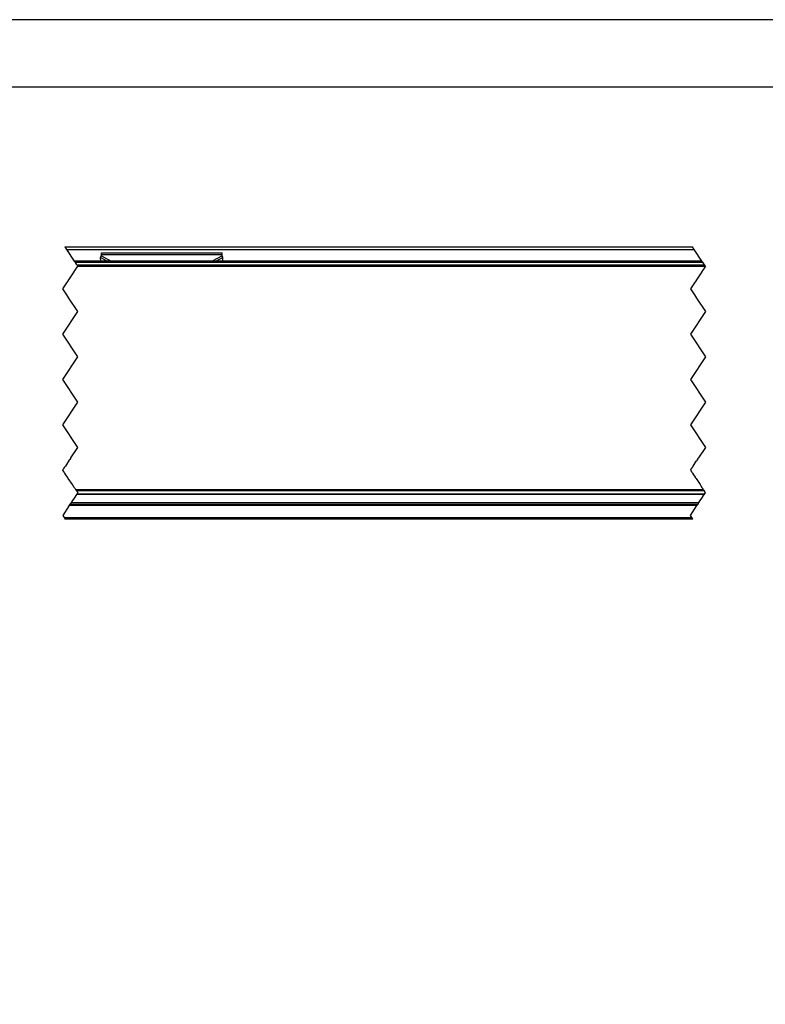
# Model space of a CAD drawing. Header units: millimetres. Extents: x -746 to 1106, y -92 to 517.
# Tile 4 of 55: x -484 to -385, y 21 to 152. Entities that reach past the tile are written whole.
import ezdxf

# ---------------------------------------------------------------- set-up
doc = ezdxf.new("R2010")
doc.units = ezdxf.units.MM
doc.linetypes.add('DOT_CENTER', pattern=[14, 12, -1, 0, -1])
doc.layers.add('1', color=7, linetype='Continuous')
doc.styles.add('CONVERTER_12', font='txt.shx', dxfattribs={"width": 0.9})
doc.dimstyles.new('ME10_DIM_27', dxfattribs={"dimtxt": 2, "dimasz": 2, "dimexe": 1, "dimexo": 1, "dimgap": 1, "dimtad": 1, "dimdsep": 46, "dimtxsty": 'CONVERTER_12', "dimsah": 1, "dimcen": 0.09, "dimclrd": 2, "dimclre": 2, "dimclrt": 2, "dimadec": 0, "dimazin": 0, "dimtol": 1, "dimtp": 0.4, "dimtm": 0.4, "dimtfac": 0.75, "dimtdec": 0, "dimtix": 1, "dimtmove": 0, "dimatfit": 3, "dimfxl": 1, "dimtolj": 1, "dimtzin": 0, "dimarcsym": 0})
doc.dimstyles.new('ME10_DIM_47', dxfattribs={"dimtxt": 2, "dimasz": 2, "dimexe": 1, "dimexo": 1, "dimgap": 1, "dimtad": 1, "dimdsep": 46, "dimtxsty": 'CONVERTER_12', "dimsah": 1, "dimcen": 0.09, "dimclrd": 2, "dimclre": 2, "dimclrt": 2, "dimadec": 0, "dimazin": 0, "dimtfac": 1, "dimtdec": 4, "dimtix": 1, "dimtmove": 0, "dimatfit": 3, "dimfxl": 1, "dimtolj": 1, "dimtzin": 0, "dimarcsym": 0})
doc.dimstyles.new('ME10_DIM_48', dxfattribs={"dimtxt": 2, "dimasz": 2, "dimexe": 1, "dimexo": 1, "dimgap": 1, "dimtad": 1, "dimdsep": 46, "dimtxsty": 'CONVERTER_12', "dimsah": 1, "dimcen": 0.09, "dimclrd": 2, "dimclre": 2, "dimclrt": 2, "dimadec": 0, "dimazin": 0, "dimtfac": 1, "dimtdec": 4, "dimtix": 1, "dimtmove": 0, "dimatfit": 3, "dimfxl": 1, "dimtolj": 1, "dimtzin": 0, "dimarcsym": 0})
doc.dimstyles.new('ME10_DIM_49', dxfattribs={"dimtxt": 2, "dimasz": 2, "dimexe": 1, "dimexo": 1, "dimgap": 1, "dimtad": 1, "dimdsep": 46, "dimtxsty": 'CONVERTER_12', "dimsah": 1, "dimcen": 0.09, "dimclrd": 2, "dimclre": 2, "dimclrt": 2, "dimadec": 0, "dimazin": 0, "dimtfac": 1, "dimtdec": 4, "dimtix": 1, "dimtmove": 0, "dimatfit": 3, "dimfxl": 1, "dimtolj": 1, "dimtzin": 0, "dimarcsym": 0})
doc.dimstyles.new('ME10_DIM_50', dxfattribs={"dimtxt": 2, "dimasz": 2, "dimexe": 1, "dimexo": 1, "dimgap": 1, "dimtad": 1, "dimdsep": 46, "dimtxsty": 'CONVERTER_12', "dimsah": 1, "dimcen": 0.09, "dimclrd": 2, "dimclre": 2, "dimclrt": 2, "dimadec": 0, "dimazin": 0, "dimtfac": 1, "dimtdec": 4, "dimtix": 1, "dimtmove": 0, "dimatfit": 3, "dimfxl": 1, "dimtolj": 1, "dimtzin": 0, "dimarcsym": 0})
doc.dimstyles.new('ME10_DIM_51', dxfattribs={"dimtxt": 2, "dimasz": 2, "dimexe": 1, "dimexo": 1, "dimgap": 1, "dimtad": 1, "dimdsep": 46, "dimtxsty": 'CONVERTER_12', "dimsah": 1, "dimcen": 0.09, "dimclrd": 2, "dimclre": 2, "dimclrt": 2, "dimadec": 0, "dimazin": 0, "dimtfac": 1, "dimtdec": 4, "dimtix": 1, "dimtmove": 0, "dimatfit": 3, "dimfxl": 1, "dimtolj": 1, "dimtzin": 0, "dimarcsym": 0})
doc.dimstyles.new('ME10_DIM_52', dxfattribs={"dimtxt": 2, "dimasz": 2, "dimexe": 1, "dimexo": 1, "dimgap": 1, "dimtad": 1, "dimdsep": 46, "dimtxsty": 'CONVERTER_12', "dimsah": 1, "dimcen": 0.09, "dimclrd": 2, "dimclre": 2, "dimclrt": 2, "dimadec": 0, "dimazin": 0, "dimtfac": 1, "dimtdec": 4, "dimtix": 1, "dimtmove": 0, "dimatfit": 3, "dimfxl": 1, "dimtolj": 1, "dimtzin": 0, "dimarcsym": 0})
doc.dimstyles.new('ME10_DIM_53', dxfattribs={"dimtxt": 2, "dimasz": 2, "dimexe": 1, "dimexo": 1, "dimgap": 1, "dimtad": 1, "dimdsep": 46, "dimtxsty": 'CONVERTER_12', "dimsah": 1, "dimcen": 0.09, "dimclrd": 2, "dimclre": 2, "dimclrt": 2, "dimadec": 0, "dimazin": 0, "dimtfac": 1, "dimtdec": 4, "dimtix": 1, "dimtmove": 0, "dimatfit": 3, "dimfxl": 1, "dimtolj": 1, "dimtzin": 0, "dimarcsym": 0})
doc.dimstyles.new('ME10_DIM_54', dxfattribs={"dimtxt": 2, "dimasz": 2, "dimexe": 1, "dimexo": 1, "dimgap": 1, "dimtad": 1, "dimdsep": 46, "dimtxsty": 'CONVERTER_12', "dimsah": 1, "dimcen": 0.09, "dimclrd": 2, "dimclre": 2, "dimclrt": 2, "dimadec": 0, "dimazin": 0, "dimtfac": 1, "dimtdec": 4, "dimtix": 1, "dimtmove": 0, "dimatfit": 3, "dimfxl": 1, "dimtolj": 1, "dimtzin": 0, "dimarcsym": 0})
doc.dimstyles.new('ME10_DIM_55', dxfattribs={"dimtxt": 2, "dimasz": 2, "dimexe": 1, "dimexo": 1, "dimgap": 1, "dimtad": 1, "dimdsep": 46, "dimtxsty": 'CONVERTER_12', "dimsah": 1, "dimcen": 0.09, "dimclrd": 2, "dimclre": 2, "dimclrt": 2, "dimadec": 0, "dimazin": 0, "dimtfac": 1, "dimtdec": 4, "dimtix": 1, "dimtmove": 0, "dimatfit": 3, "dimfxl": 1, "dimtolj": 1, "dimtzin": 0, "dimarcsym": 0})
doc.dimstyles.new('ME10_DIM_56', dxfattribs={"dimtxt": 2, "dimasz": 2, "dimexe": 1, "dimexo": 1, "dimgap": 1, "dimtad": 1, "dimdsep": 46, "dimtxsty": 'CONVERTER_12', "dimsah": 1, "dimcen": 0.09, "dimclrd": 2, "dimclre": 2, "dimclrt": 2, "dimadec": 0, "dimazin": 0, "dimtfac": 1, "dimtdec": 4, "dimtix": 1, "dimtmove": 0, "dimatfit": 3, "dimfxl": 1, "dimtolj": 1, "dimtzin": 0, "dimarcsym": 0})
doc.dimstyles.new('ME10_DIM_57', dxfattribs={"dimtxt": 2, "dimasz": 2, "dimexe": 1, "dimexo": 1, "dimgap": 1, "dimtad": 1, "dimdsep": 46, "dimtxsty": 'CONVERTER_12', "dimsah": 1, "dimcen": 0.09, "dimclrd": 2, "dimclre": 2, "dimclrt": 2, "dimadec": 0, "dimazin": 0, "dimtfac": 1, "dimtdec": 4, "dimtix": 1, "dimtmove": 0, "dimatfit": 3, "dimfxl": 1, "dimtolj": 1, "dimtzin": 0, "dimarcsym": 0})
doc.dimstyles.new('ME10_DIM_58', dxfattribs={"dimtxt": 2, "dimasz": 2, "dimexe": 1, "dimexo": 1, "dimgap": 1, "dimtad": 1, "dimdsep": 46, "dimtxsty": 'CONVERTER_12', "dimsah": 1, "dimcen": 0.09, "dimclrd": 2, "dimclre": 2, "dimclrt": 2, "dimadec": 0, "dimazin": 0, "dimtfac": 1, "dimtdec": 4, "dimtix": 1, "dimtmove": 0, "dimatfit": 3, "dimfxl": 1, "dimtolj": 1, "dimtzin": 0, "dimarcsym": 0})
doc.dimstyles.new('ME10_DIM_59', dxfattribs={"dimtxt": 2, "dimasz": 2, "dimexe": 1, "dimexo": 1, "dimgap": 1, "dimtad": 1, "dimdsep": 46, "dimtxsty": 'CONVERTER_12', "dimsah": 1, "dimcen": 0.09, "dimclrd": 2, "dimclre": 2, "dimclrt": 2, "dimadec": 0, "dimazin": 0, "dimtfac": 1, "dimtdec": 4, "dimtix": 1, "dimtmove": 0, "dimatfit": 3, "dimfxl": 1, "dimtolj": 1, "dimtzin": 0, "dimarcsym": 0})
doc.dimstyles.new('ME10_DIM_60', dxfattribs={"dimtxt": 2, "dimasz": 2, "dimexe": 1, "dimexo": 1, "dimgap": 1, "dimtad": 1, "dimdsep": 46, "dimtxsty": 'CONVERTER_12', "dimsah": 1, "dimcen": 0.09, "dimclrd": 2, "dimclre": 2, "dimclrt": 2, "dimadec": 0, "dimazin": 0, "dimtfac": 1, "dimtdec": 4, "dimtix": 1, "dimtmove": 0, "dimatfit": 3, "dimfxl": 1, "dimtolj": 1, "dimtzin": 0, "dimarcsym": 0})
doc.dimstyles.get("Standard").update_dxf_attribs({"dimtxt": 0.18, "dimasz": 0.18, "dimexe": 0.18, "dimexo": 0.0625, "dimgap": 0.09, "dimtad": 0, "dimtih": 1, "dimtoh": 1, "dimdec": 4, "dimzin": 0, "dimdsep": 46, "dimtxsty": 'Standard', "dimcen": 0.09, "dimadec": 0, "dimazin": 0, "dimtfac": 1, "dimtdec": 4, "dimtofl": 0, "dimtmove": 0, "dimatfit": 3, "dimfxl": 1, "dimtolj": 1, "dimtzin": 0, "dimarcsym": 0})
pattern_1 = [(45, (0, 0), (-0.00707106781, 0.00707106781), [])]

# ---------------------------------------------------------------- blocks, each defined once
blk = doc.blocks.new('SOPORTE_SV2-T__19', base_point=(-582.95, 85.75))
at = {"color": 7, "linetype": 'Continuous'}
for p, q in [((-478.32, 121.85), (-395.11, 121.85)), ((-473.56, 120.42), (-473.45, 120.63)), ((-473.55, 119.95), (-473.56, 120.42)), ((-473.45, 120.8), (-473.45, 121.02)), ((-473.45, 121.02), (-457.45, 121.02)), ((-473.45, 120.63), (-473.45, 120.8)), ((-457.45, 120.8), (-457.45, 121.02)), ((-457.45, 120.63), (-457.45, 120.8)), ((-457.34, 120.42), (-457.45, 120.63)), ((-457.35, 119.95), (-457.34, 120.42)), ((-477.58, 87.75), (-394.37, 87.75)), ((-395.04, 85.75), (-478.25, 85.75))]:
    blk.add_line(p, q, dxfattribs=at)
at = {"color": 2, "linetype": 'DOT_CENTER'}
for p, q in [((-478.32, 121.85), (-478.08, 121.49)), ((-478.08, 121.49), (-477.05, 119.95)), ((-394.87, 121.49), (-395.11, 121.85)), ((-393.84, 119.95), (-394.87, 121.49)), ((-477.05, 119.95), (-476.95, 119.79)), ((-477.05, 118.55), (-476.92, 118.75)), ((-476.92, 118.75), (-476.59, 119.26)), ((-476.78, 119.55), (-476.72, 119.46)), ((-476.72, 119.46), (-476.72, 119.45)), ((-476.72, 119.45), (-476.59, 119.26)), ((-393.74, 119.79), (-393.84, 119.95)), ((-393.71, 119.75), (-393.74, 119.79)), ((-393.57, 119.55), (-393.71, 119.75)), ((-477.92, 117.25), (-477.79, 117.45)), ((-477.79, 117.45), (-477.06, 118.54)), ((-477.06, 118.54), (-477.05, 118.55)), ((-393.85, 118.54), (-394.58, 117.45)), ((-393.84, 118.55), (-393.85, 118.54)), ((-478.58, 116.25), (-478.05, 117.05)), ((-478.05, 115.45), (-478.58, 116.25)), ((-478.05, 117.05), (-477.92, 117.25)), ((-394.84, 117.05), (-395.38, 116.25)), ((-395.38, 116.25), (-394.84, 115.45)), ((-394.71, 117.25), (-394.84, 117.05)), ((-477.78, 115.05), (-477.92, 115.25)), ((-476.58, 113.25), (-477.78, 115.05)), ((-394.71, 115.25), (-394.57, 115.05)), ((-394.57, 115.05), (-393.38, 113.25)), ((-478.58, 110.25), (-476.58, 113.25)), ((-393.38, 113.25), (-395.38, 110.25)), ((-476.58, 107.25), (-478.58, 110.25)), ((-395.38, 110.25), (-393.38, 107.25)), ((-478.58, 104.25), (-476.58, 107.25)), ((-393.38, 107.25), (-395.38, 104.25)), ((-476.58, 101.25), (-478.58, 104.25)), ((-395.38, 104.25), (-393.38, 101.25)), ((-478.58, 98.25), (-476.58, 101.25)), ((-393.38, 101.25), (-395.38, 98.25)), ((-476.58, 95.25), (-478.58, 98.25)), ((-395.38, 98.25), (-393.38, 95.25)), ((-477.51, 93.86), (-476.58, 95.25)), ((-393.38, 95.25), (-394.3, 93.86)), ((-478.34, 92.62), (-478.32, 92.65)), ((-478.32, 92.65), (-478.3, 92.68)), ((-478.3, 92.68), (-478.23, 92.78)), ((-477.94, 93.22), (-478.23, 92.78)), ((-477.78, 93.46), (-477.94, 93.22)), ((-477.78, 93.46), (-477.65, 93.65)), ((-477.56, 93.79), (-477.65, 93.65)), ((-477.54, 93.82), (-477.56, 93.79)), ((-477.54, 93.82), (-477.51, 93.86)), ((-395.11, 92.65), (-395.13, 92.62)), ((-395.09, 92.68), (-395.11, 92.65)), ((-395.02, 92.78), (-395.09, 92.68)), ((-395.02, 92.78), (-394.73, 93.22)), ((-394.73, 93.22), (-394.57, 93.46)), ((-394.44, 93.65), (-394.57, 93.46)), ((-394.44, 93.65), (-394.35, 93.79)), ((-394.35, 93.79), (-394.33, 93.82)), ((-394.3, 93.86), (-394.33, 93.82)), ((-478.58, 92.25), (-478.51, 92.37)), ((-478.48, 92.09), (-478.58, 92.25)), ((-478.51, 92.37), (-478.48, 92.41)), ((-478.48, 92.41), (-478.45, 92.45)), ((-478.45, 92.05), (-478.48, 92.09)), ((-478.45, 92.45), (-478.41, 92.51)), ((-478.43, 92.02), (-478.45, 92.05)), ((-478.42, 92), (-478.43, 92.02)), ((-478.37, 91.93), (-478.42, 92)), ((-478.41, 92.51), (-478.39, 92.54)), ((-478.39, 92.54), (-478.37, 92.58)), ((-478.37, 92.58), (-478.36, 92.59)), ((-478.3, 91.82), (-478.37, 91.93)), ((-478.36, 92.59), (-478.34, 92.62)), ((-478.16, 91.61), (-478.3, 91.82)), ((-478.08, 91.49), (-478.16, 91.61)), ((-478.06, 91.46), (-478.08, 91.49)), ((-478.05, 91.45), (-478.06, 91.46)), ((-478.04, 91.44), (-478.05, 91.45)), ((-477.96, 91.31), (-478.04, 91.44)), ((-395.3, 92.37), (-395.38, 92.25)), ((-395.38, 92.25), (-395.27, 92.09)), ((-395.27, 92.41), (-395.3, 92.37)), ((-395.24, 92.45), (-395.27, 92.41)), ((-395.27, 92.09), (-395.24, 92.05)), ((-395.2, 92.51), (-395.24, 92.45)), ((-395.24, 92.05), (-395.22, 92.02)), ((-395.22, 92.02), (-395.2, 91.99)), ((-395.18, 92.54), (-395.2, 92.51)), ((-395.2, 91.99), (-395.16, 91.93)), ((-395.16, 92.58), (-395.18, 92.54)), ((-395.15, 92.59), (-395.16, 92.58)), ((-395.16, 91.93), (-395.09, 91.82)), ((-395.13, 92.62), (-395.15, 92.59)), ((-395.09, 91.82), (-394.95, 91.61)), ((-394.95, 91.61), (-394.87, 91.49)), ((-394.87, 91.49), (-394.85, 91.46)), ((-394.85, 91.46), (-394.84, 91.45)), ((-394.84, 91.45), (-394.83, 91.44)), ((-394.83, 91.44), (-394.75, 91.31)), ((-477.93, 91.27), (-477.96, 91.31)), ((-477.93, 91.27), (-477.91, 91.24)), ((-477.91, 91.24), (-477.88, 91.19)), ((-477.84, 91.14), (-477.88, 91.19)), ((-477.3, 90.32), (-477.84, 91.14)), ((-477.24, 90.23), (-477.3, 90.32)), ((-477.06, 89.96), (-477.24, 90.23)), ((-394.75, 91.31), (-394.72, 91.27)), ((-394.7, 91.24), (-394.72, 91.27)), ((-394.67, 91.19), (-394.7, 91.24)), ((-394.67, 91.19), (-394.63, 91.14)), ((-394.63, 91.14), (-394.09, 90.32)), ((-394.09, 90.32), (-394.03, 90.23)), ((-394.03, 90.23), (-393.85, 89.96)), ((-476.99, 89.86), (-477.06, 89.96)), ((-476.99, 89.86), (-476.95, 89.8)), ((-476.84, 88.86), (-476.98, 88.66)), ((-476.95, 89.8), (-476.88, 89.69)), ((-476.88, 89.69), (-476.85, 89.65)), ((-476.85, 89.65), (-476.84, 89.64)), ((-476.84, 89.64), (-476.74, 89.48)), ((-476.73, 89.04), (-476.84, 88.86)), ((-476.74, 89.48), (-476.72, 89.46)), ((-476.71, 89.06), (-476.73, 89.04)), ((-476.72, 89.46), (-476.64, 89.34)), ((-476.63, 89.18), (-476.71, 89.06)), ((-476.64, 89.34), (-476.58, 89.25)), ((-476.62, 89.19), (-476.63, 89.18)), ((-476.58, 89.25), (-476.62, 89.19)), ((-393.85, 89.96), (-393.78, 89.86)), ((-393.74, 89.8), (-393.78, 89.86)), ((-393.77, 88.66), (-393.63, 88.86)), ((-393.67, 89.69), (-393.74, 89.8)), ((-393.64, 89.65), (-393.67, 89.69)), ((-393.63, 89.64), (-393.64, 89.65)), ((-393.53, 89.48), (-393.63, 89.64)), ((-393.63, 88.86), (-393.52, 89.04)), ((-393.51, 89.46), (-393.53, 89.48)), ((-393.52, 89.04), (-393.5, 89.06)), ((-393.43, 89.34), (-393.51, 89.46)), ((-393.5, 89.06), (-393.42, 89.18)), ((-393.38, 89.25), (-393.43, 89.34)), ((-393.42, 89.18), (-393.41, 89.19)), ((-393.41, 89.19), (-393.38, 89.25)), ((-477.72, 87.55), (-478.58, 86.25)), ((-477.72, 87.55), (-477.58, 87.75)), ((-477.51, 87.87), (-477.58, 87.75)), ((-477.45, 87.95), (-477.51, 87.87)), ((-477.36, 88.09), (-477.45, 87.95)), ((-476.98, 88.66), (-477.36, 88.09)), ((-395.38, 86.25), (-394.51, 87.55)), ((-394.37, 87.75), (-394.51, 87.55)), ((-394.37, 87.75), (-394.3, 87.87)), ((-394.3, 87.87), (-394.24, 87.95)), ((-394.24, 87.95), (-394.15, 88.09)), ((-394.15, 88.09), (-393.77, 88.66)), ((-478.58, 86.25), (-478.38, 85.95)), ((-395.17, 85.95), (-395.38, 86.25)), ((-478.38, 85.95), (-478.25, 85.75)), ((-395.04, 85.75), (-395.17, 85.95))]:
    blk.add_line(p, q, dxfattribs=at)
at = {"color": 3, "linetype": 'Continuous'}
for p, q in [((-478.08, 121.49), (-394.87, 121.49)), ((-473.56, 120.42), (-472.65, 119.95)), ((-473.45, 120.8), (-457.45, 120.8)), ((-473.45, 120.63), (-472.14, 119.95)), ((-457.45, 120.63), (-458.76, 119.95)), ((-457.34, 120.42), (-458.25, 119.95)), ((-462.25, 119.75), (-463.76, 119.75)), ((-393.71, 119.75), (-462.25, 119.75)), ((-394.51, 87.55), (-477.72, 87.55)), ((-478.38, 85.95), (-395.17, 85.95))]:
    blk.add_line(p, q, dxfattribs=at)
blk = doc.blocks.new('REGLA_SV2-720-T__20', base_point=(-582.95, 87.75))
at = {"color": 2, "linetype": 'DOT_CENTER'}
for p, q in [((-477.05, 119.95), (-476.95, 119.79)), ((-477.05, 118.55), (-476.92, 118.75)), ((-476.95, 119.79), (-476.92, 119.75)), ((-476.92, 119.75), (-476.78, 119.55)), ((-476.92, 118.75), (-476.59, 119.26)), ((-476.78, 119.55), (-476.72, 119.46)), ((-476.72, 119.46), (-476.72, 119.45)), ((-476.72, 119.45), (-476.59, 119.26)), ((-393.74, 119.79), (-393.84, 119.95)), ((-393.71, 119.75), (-393.74, 119.79)), ((-393.38, 119.26), (-393.72, 118.74)), ((-393.57, 119.55), (-393.71, 119.75)), ((-393.51, 119.46), (-393.57, 119.55)), ((-393.51, 119.45), (-393.51, 119.46)), ((-393.38, 119.26), (-393.51, 119.45)), ((-477.92, 117.25), (-477.79, 117.45)), ((-477.79, 117.45), (-477.06, 118.54)), ((-477.06, 118.54), (-477.05, 118.55)), ((-394.58, 117.45), (-394.71, 117.25)), ((-393.85, 118.54), (-394.58, 117.45)), ((-393.84, 118.55), (-393.85, 118.54)), ((-393.72, 118.74), (-393.84, 118.55)), ((-478.58, 116.25), (-478.05, 117.05)), ((-478.05, 115.45), (-478.58, 116.25)), ((-478.05, 117.05), (-477.92, 117.25)), ((-394.84, 117.05), (-395.38, 116.25)), ((-395.38, 116.25), (-394.84, 115.45)), ((-394.71, 117.25), (-394.84, 117.05)), ((-477.92, 115.25), (-478.05, 115.45)), ((-477.78, 115.05), (-477.92, 115.25)), ((-476.58, 113.25), (-477.78, 115.05)), ((-394.84, 115.45), (-394.71, 115.25)), ((-394.71, 115.25), (-394.57, 115.05)), ((-394.57, 115.05), (-393.38, 113.25)), ((-478.58, 110.25), (-476.58, 113.25)), ((-393.38, 113.25), (-395.38, 110.25)), ((-476.58, 107.25), (-478.58, 110.25)), ((-395.38, 110.25), (-393.38, 107.25)), ((-478.58, 104.25), (-476.58, 107.25)), ((-393.38, 107.25), (-395.38, 104.25)), ((-476.58, 101.25), (-478.58, 104.25)), ((-395.38, 104.25), (-393.38, 101.25)), ((-478.58, 98.25), (-476.58, 101.25)), ((-393.38, 101.25), (-395.38, 98.25)), ((-476.58, 95.25), (-478.58, 98.25)), ((-395.38, 98.25), (-393.38, 95.25)), ((-477.51, 93.86), (-476.58, 95.25)), ((-393.38, 95.25), (-394.3, 93.86)), ((-478.34, 92.62), (-478.32, 92.65)), ((-478.32, 92.65), (-478.3, 92.68)), ((-478.3, 92.68), (-478.23, 92.78)), ((-477.94, 93.22), (-478.23, 92.78)), ((-477.78, 93.46), (-477.94, 93.22)), ((-477.78, 93.46), (-477.65, 93.65)), ((-477.56, 93.79), (-477.65, 93.65)), ((-477.54, 93.82), (-477.56, 93.79)), ((-477.54, 93.82), (-477.51, 93.86)), ((-395.11, 92.65), (-395.13, 92.62)), ((-395.09, 92.68), (-395.11, 92.65)), ((-395.02, 92.78), (-395.09, 92.68)), ((-395.02, 92.78), (-394.73, 93.22)), ((-394.73, 93.22), (-394.57, 93.46)), ((-394.44, 93.65), (-394.57, 93.46)), ((-394.44, 93.65), (-394.35, 93.79)), ((-394.35, 93.79), (-394.33, 93.82)), ((-394.3, 93.86), (-394.33, 93.82)), ((-478.58, 92.25), (-478.51, 92.37)), ((-478.48, 92.09), (-478.58, 92.25)), ((-478.51, 92.37), (-478.48, 92.41)), ((-478.48, 92.41), (-478.45, 92.45)), ((-478.45, 92.05), (-478.48, 92.09)), ((-478.45, 92.45), (-478.41, 92.51)), ((-478.43, 92.02), (-478.45, 92.05)), ((-478.41, 91.99), (-478.43, 92.02)), ((-478.41, 92.51), (-478.39, 92.54)), ((-478.37, 91.93), (-478.41, 91.99)), ((-478.39, 92.54), (-478.37, 92.58)), ((-478.37, 92.58), (-478.36, 92.59)), ((-478.3, 91.82), (-478.37, 91.93)), ((-478.36, 92.59), (-478.34, 92.62)), ((-478.16, 91.61), (-478.3, 91.82)), ((-478.08, 91.49), (-478.16, 91.61)), ((-478.06, 91.46), (-478.08, 91.49)), ((-478.05, 91.45), (-478.06, 91.46)), ((-478.04, 91.44), (-478.05, 91.45)), ((-477.96, 91.31), (-478.04, 91.44)), ((-395.3, 92.37), (-395.38, 92.25)), ((-395.38, 92.25), (-395.27, 92.09)), ((-395.27, 92.41), (-395.3, 92.37)), ((-395.24, 92.45), (-395.27, 92.41)), ((-395.27, 92.09), (-395.24, 92.05)), ((-395.2, 92.51), (-395.24, 92.45)), ((-395.24, 92.05), (-395.22, 92.02)), ((-395.22, 92.02), (-395.2, 91.99)), ((-395.18, 92.54), (-395.2, 92.51)), ((-395.2, 91.99), (-395.16, 91.93)), ((-395.16, 92.58), (-395.18, 92.54)), ((-395.15, 92.59), (-395.16, 92.58)), ((-395.16, 91.93), (-395.09, 91.82)), ((-395.13, 92.62), (-395.15, 92.59)), ((-395.09, 91.82), (-394.95, 91.61)), ((-394.95, 91.61), (-394.87, 91.49)), ((-394.87, 91.49), (-394.85, 91.46)), ((-394.85, 91.46), (-394.84, 91.45)), ((-394.84, 91.45), (-394.83, 91.44)), ((-394.83, 91.44), (-394.75, 91.31)), ((-477.93, 91.27), (-477.96, 91.31)), ((-477.93, 91.27), (-477.91, 91.24)), ((-477.91, 91.24), (-477.88, 91.19)), ((-477.84, 91.14), (-477.88, 91.19)), ((-477.3, 90.32), (-477.84, 91.14)), ((-477.24, 90.23), (-477.3, 90.32)), ((-477.06, 89.96), (-477.24, 90.23)), ((-394.75, 91.31), (-394.72, 91.27)), ((-394.7, 91.24), (-394.72, 91.27)), ((-394.67, 91.19), (-394.7, 91.24)), ((-394.67, 91.19), (-394.63, 91.14)), ((-394.63, 91.14), (-394.09, 90.32)), ((-394.09, 90.32), (-394.03, 90.23)), ((-394.03, 90.23), (-393.85, 89.96)), ((-476.99, 89.86), (-477.06, 89.96)), ((-476.99, 89.86), (-476.95, 89.8)), ((-476.84, 88.86), (-476.98, 88.66)), ((-476.95, 89.8), (-476.88, 89.69)), ((-476.88, 89.69), (-476.85, 89.65)), ((-476.85, 89.65), (-476.84, 89.64)), ((-476.84, 89.64), (-476.74, 89.48)), ((-476.73, 89.04), (-476.84, 88.86)), ((-476.74, 89.48), (-476.72, 89.46)), ((-476.71, 89.06), (-476.73, 89.04)), ((-476.72, 89.46), (-476.64, 89.34)), ((-476.63, 89.18), (-476.71, 89.06)), ((-476.64, 89.34), (-476.58, 89.25)), ((-476.62, 89.19), (-476.63, 89.18)), ((-476.58, 89.25), (-476.62, 89.19)), ((-393.85, 89.96), (-393.78, 89.86)), ((-393.74, 89.8), (-393.78, 89.86)), ((-393.77, 88.66), (-393.63, 88.86)), ((-393.67, 89.69), (-393.74, 89.8)), ((-393.64, 89.65), (-393.67, 89.69)), ((-393.63, 89.64), (-393.64, 89.65)), ((-393.53, 89.48), (-393.63, 89.64)), ((-393.63, 88.86), (-393.52, 89.04)), ((-393.51, 89.46), (-393.53, 89.48)), ((-393.52, 89.04), (-393.5, 89.06)), ((-393.43, 89.34), (-393.51, 89.46)), ((-393.5, 89.06), (-393.42, 89.18)), ((-393.38, 89.25), (-393.43, 89.34)), ((-393.42, 89.18), (-393.41, 89.19)), ((-393.41, 89.19), (-393.38, 89.25)), ((-477.51, 87.87), (-477.58, 87.75)), ((-477.45, 87.95), (-477.51, 87.87)), ((-477.36, 88.09), (-477.45, 87.95)), ((-476.98, 88.66), (-477.36, 88.09)), ((-394.37, 87.75), (-394.3, 87.87)), ((-394.3, 87.87), (-394.24, 87.95)), ((-394.24, 87.95), (-394.15, 88.09)), ((-394.15, 88.09), (-393.77, 88.66))]:
    blk.add_line(p, q, dxfattribs=at)
at = {"color": 7, "linetype": 'Continuous'}
for p, q in [((-393.84, 119.95), (-477.05, 119.95)), ((-476.72, 119.46), (-393.51, 119.46)), ((-393.52, 89.04), (-476.73, 89.04)), ((-477.58, 87.75), (-394.37, 87.75))]:
    blk.add_line(p, q, dxfattribs=at)
at = {"color": 3, "linetype": 'Continuous'}
for p, q in [((-463.76, 119.75), (-476.92, 119.75)), ((-476.59, 119.26), (-393.38, 119.26)), ((-462.25, 119.75), (-463.76, 119.75)), ((-393.71, 119.75), (-462.25, 119.75)), ((-393.64, 89.65), (-476.85, 89.65)), ((-393.53, 89.48), (-476.74, 89.48)), ((-476.71, 89.06), (-393.5, 89.06)), ((-477.45, 87.95), (-394.24, 87.95))]:
    blk.add_line(p, q, dxfattribs=at)
blk = doc.blocks.new('REGLA_SV2-720-T__21', base_point=(-582.95, 65.65))
for name, p in [('SOPORTE_SV2-T__19', (-582.95, 85.75)), ('REGLA_SV2-720-T__20', (-582.95, 87.75))]:
    blk.add_blockref(name, p)
blk = doc.blocks.new('*D91')
at = {"layer": '1', "color": 2, "linetype": 'Continuous'}
for p, q in [((-582.95, 122.85), (-582.95, 152.94)), ((-77.95, 122.85), (-77.95, 152.94)), ((-582.95, 151.94), (-77.95, 151.94))]:
    blk.add_line(p, q, dxfattribs=at)
at = {"layer": '1', "color": 2}
for points in [[(-580.95, 152.2), (-580.95, 151.67), (-582.95, 151.94)], [(-79.95, 151.67), (-79.95, 152.2), (-77.95, 151.94)]]:
    blk.add_solid(points, dxfattribs=at)
at = {"layer": '1', "color": 2, "insert": (-338.56, 152.94), "char_height": 2, "attachment_point": 7, "rotation": 0.0001, "line_spacing_factor": 0.60024, "style": 'CONVERTER_12'}
blk.add_mtext('\\C2;(CM+105)\\C2;\\H1.5;{\\Fgdt;`}0,4', dxfattribs=at)
blk = doc.blocks.new('*D111')
at = {"layer": '1', "color": 2, "linetype": 'Continuous'}
for p, q in [((-497.95, 0.5), (-497.95, -12.99)), ((-447.95, 0.5), (-447.95, -12.99)), ((-497.95, -11.99), (-447.95, -11.99))]:
    blk.add_line(p, q, dxfattribs=at)
at = {"layer": '1', "color": 2}
for points in [[(-495.95, -11.73), (-495.95, -12.26), (-497.95, -11.99)], [(-449.95, -12.26), (-449.95, -11.73), (-447.95, -11.99)]]:
    blk.add_solid(points, dxfattribs=at)
at = {"layer": '1', "color": 2, "insert": (-474.45, -10.99), "char_height": 2, "attachment_point": 7, "rotation": 0.0001, "line_spacing_factor": 0.60024, "style": 'CONVERTER_12'}
blk.add_mtext('50', dxfattribs=at)
blk = doc.blocks.new('*D112')
at = {"layer": '1', "color": 2, "linetype": 'Continuous'}
for p, q in [((-577.95, -31.2), (-577.95, -40.27)), ((-557.95, -31.2), (-557.95, -40.27)), ((-577.95, -39.27), (-557.95, -39.27))]:
    blk.add_line(p, q, dxfattribs=at)
at = {"layer": '1', "color": 2}
for points in [[(-575.95, -39), (-575.95, -39.53), (-577.95, -39.27)], [(-559.95, -39.53), (-559.95, -39), (-557.95, -39.27)]]:
    blk.add_solid(points, dxfattribs=at)
at = {"layer": '1', "color": 2, "insert": (-569.45, -38.27), "char_height": 2, "attachment_point": 7, "rotation": 0.0001, "line_spacing_factor": 0.60024, "style": 'CONVERTER_12'}
blk.add_mtext('20', dxfattribs=at)
blk = doc.blocks.new('*D113')
at = {"layer": '1', "color": 2, "linetype": 'Continuous'}
for p, q in [((-557.95, -31.2), (-557.95, -40.27)), ((-537.95, -31.2), (-537.95, -40.27)), ((-557.95, -39.27), (-537.95, -39.27))]:
    blk.add_line(p, q, dxfattribs=at)
at = {"layer": '1', "color": 2}
for points in [[(-555.95, -39), (-555.95, -39.53), (-557.95, -39.27)], [(-539.95, -39.53), (-539.95, -39), (-537.95, -39.27)]]:
    blk.add_solid(points, dxfattribs=at)
at = {"layer": '1', "color": 2, "insert": (-549.45, -38.27), "char_height": 2, "attachment_point": 7, "rotation": 0.0001, "line_spacing_factor": 0.60024, "style": 'CONVERTER_12'}
blk.add_mtext('20', dxfattribs=at)
blk = doc.blocks.new('*D114')
at = {"layer": '1', "color": 2, "linetype": 'Continuous'}
for p, q in [((-537.95, -31.2), (-537.95, -40.27)), ((-517.95, -31.2), (-517.95, -40.27)), ((-537.95, -39.27), (-517.95, -39.27))]:
    blk.add_line(p, q, dxfattribs=at)
at = {"layer": '1', "color": 2}
for points in [[(-535.95, -39), (-535.95, -39.53), (-537.95, -39.27)], [(-519.95, -39.53), (-519.95, -39), (-517.95, -39.27)]]:
    blk.add_solid(points, dxfattribs=at)
at = {"layer": '1', "color": 2, "insert": (-529.45, -38.27), "char_height": 2, "attachment_point": 7, "rotation": 0.0001, "line_spacing_factor": 0.60024, "style": 'CONVERTER_12'}
blk.add_mtext('20', dxfattribs=at)
blk = doc.blocks.new('*D115')
at = {"layer": '1', "color": 2, "linetype": 'Continuous'}
for p, q in [((-517.95, -31.2), (-517.95, -40.27)), ((-497.95, -31.2), (-497.95, -40.27)), ((-517.95, -39.27), (-497.95, -39.27))]:
    blk.add_line(p, q, dxfattribs=at)
at = {"layer": '1', "color": 2}
for points in [[(-515.95, -39), (-515.95, -39.53), (-517.95, -39.27)], [(-499.95, -39.53), (-499.95, -39), (-497.95, -39.27)]]:
    blk.add_solid(points, dxfattribs=at)
at = {"layer": '1', "color": 2, "insert": (-509.45, -38.27), "char_height": 2, "attachment_point": 7, "rotation": 0.0001, "line_spacing_factor": 0.60024, "style": 'CONVERTER_12'}
blk.add_mtext('20', dxfattribs=at)
blk = doc.blocks.new('*D116')
at = {"layer": '1', "color": 2, "linetype": 'Continuous'}
for p, q in [((-497.95, -31.2), (-497.95, -40.27)), ((-477.95, -31.2), (-477.95, -40.27)), ((-497.95, -39.27), (-477.95, -39.27))]:
    blk.add_line(p, q, dxfattribs=at)
at = {"layer": '1', "color": 2}
for points in [[(-495.95, -39), (-495.95, -39.53), (-497.95, -39.27)], [(-479.95, -39.53), (-479.95, -39), (-477.95, -39.27)]]:
    blk.add_solid(points, dxfattribs=at)
at = {"layer": '1', "color": 2, "insert": (-489.45, -38.27), "char_height": 2, "attachment_point": 7, "rotation": 0.0001, "line_spacing_factor": 0.60024, "style": 'CONVERTER_12'}
blk.add_mtext('20', dxfattribs=at)
blk = doc.blocks.new('*D117')
at = {"layer": '1', "color": 2, "linetype": 'Continuous'}
for p, q in [((-577.95, -31.2), (-577.95, -55.7)), ((-567.93, -47.45), (-567.93, -55.7)), ((-577.95, -54.7), (-567.93, -54.7))]:
    blk.add_line(p, q, dxfattribs=at)
at = {"layer": '1', "color": 2}
for points in [[(-575.95, -54.44), (-575.95, -54.96), (-577.95, -54.7)], [(-569.93, -54.96), (-569.93, -54.44), (-567.93, -54.7)]]:
    blk.add_solid(points, dxfattribs=at)
at = {"layer": '1', "color": 2, "insert": (-576.29, -53.5), "char_height": 2, "attachment_point": 7, "rotation": 0.0001, "line_spacing_factor": 0.60024, "style": 'CONVERTER_12'}
blk.add_mtext('10,02', dxfattribs=at)
blk = doc.blocks.new('*D118')
at = {"layer": '1', "color": 2, "linetype": 'Continuous'}
for p, q in [((-557.95, -31.2), (-557.95, -55.7)), ((-547.91, -47.45), (-547.91, -55.7)), ((-557.95, -54.7), (-547.91, -54.7))]:
    blk.add_line(p, q, dxfattribs=at)
at = {"layer": '1', "color": 2}
for points in [[(-555.95, -54.44), (-555.95, -54.96), (-557.95, -54.7)], [(-549.91, -54.96), (-549.91, -54.44), (-547.91, -54.7)]]:
    blk.add_solid(points, dxfattribs=at)
at = {"layer": '1', "color": 2, "insert": (-556.28, -53.5), "char_height": 2, "attachment_point": 7, "rotation": 0.0001, "line_spacing_factor": 0.60024, "style": 'CONVERTER_12'}
blk.add_mtext('10,04', dxfattribs=at)
blk = doc.blocks.new('*D119')
at = {"layer": '1', "color": 2, "linetype": 'Continuous'}
for p, q in [((-537.95, -31.2), (-537.95, -55.7)), ((-527.89, -47.45), (-527.89, -55.7)), ((-537.95, -54.7), (-527.89, -54.7))]:
    blk.add_line(p, q, dxfattribs=at)
at = {"layer": '1', "color": 2}
for points in [[(-535.95, -54.44), (-535.95, -54.96), (-537.95, -54.7)], [(-529.89, -54.96), (-529.89, -54.44), (-527.89, -54.7)]]:
    blk.add_solid(points, dxfattribs=at)
at = {"layer": '1', "color": 2, "insert": (-536.27, -53.5), "char_height": 2, "attachment_point": 7, "rotation": 0.0001, "line_spacing_factor": 0.60024, "style": 'CONVERTER_12'}
blk.add_mtext('10,06', dxfattribs=at)
blk = doc.blocks.new('*D120')
at = {"layer": '1', "color": 2, "linetype": 'Continuous'}
for p, q in [((-517.95, -31.2), (-517.95, -55.7)), ((-507.87, -47.45), (-507.87, -55.7)), ((-517.95, -54.7), (-507.87, -54.7))]:
    blk.add_line(p, q, dxfattribs=at)
at = {"layer": '1', "color": 2}
for points in [[(-515.95, -54.44), (-515.95, -54.96), (-517.95, -54.7)], [(-509.87, -54.96), (-509.87, -54.44), (-507.87, -54.7)]]:
    blk.add_solid(points, dxfattribs=at)
at = {"layer": '1', "color": 2, "insert": (-516.26, -53.5), "char_height": 2, "attachment_point": 7, "rotation": 0.0001, "line_spacing_factor": 0.60024, "style": 'CONVERTER_12'}
blk.add_mtext('10,08', dxfattribs=at)
blk = doc.blocks.new('*D121')
at = {"layer": '1', "color": 2, "linetype": 'Continuous'}
for p, q in [((-497.95, -31.2), (-497.95, -55.7)), ((-487.85, -47.45), (-487.85, -55.7)), ((-497.95, -54.7), (-487.85, -54.7))]:
    blk.add_line(p, q, dxfattribs=at)
at = {"layer": '1', "color": 2}
for points in [[(-495.95, -54.44), (-495.95, -54.96), (-497.95, -54.7)], [(-489.85, -54.96), (-489.85, -54.44), (-487.85, -54.7)]]:
    blk.add_solid(points, dxfattribs=at)
at = {"layer": '1', "color": 2, "insert": (-495.05, -53.5), "char_height": 2, "attachment_point": 7, "rotation": 0.0001, "line_spacing_factor": 0.60024, "style": 'CONVERTER_12'}
blk.add_mtext('10,1', dxfattribs=at)
blk = doc.blocks.new('*D122')
at = {"layer": '1', "color": 2, "linetype": 'Continuous'}
for p, q in [((-547.95, 0.5), (-547.95, -12.99)), ((-497.95, 0.5), (-497.95, -12.99)), ((-547.95, -11.99), (-497.95, -11.99))]:
    blk.add_line(p, q, dxfattribs=at)
at = {"layer": '1', "color": 2}
for points in [[(-545.95, -11.73), (-545.95, -12.26), (-547.95, -11.99)], [(-499.95, -12.26), (-499.95, -11.73), (-497.95, -11.99)]]:
    blk.add_solid(points, dxfattribs=at)
at = {"layer": '1', "color": 2, "insert": (-524.45, -10.99), "char_height": 2, "attachment_point": 7, "rotation": 0.0001, "line_spacing_factor": 0.60024, "style": 'CONVERTER_12'}
blk.add_mtext('50', dxfattribs=at)
blk = doc.blocks.new('*D123')
at = {"layer": '1', "color": 2, "linetype": 'Continuous'}
for p, q in [((-582.95, 64.65), (-582.95, -12.99)), ((-547.95, 0.5), (-547.95, -12.99)), ((-582.95, -11.99), (-547.95, -11.99))]:
    blk.add_line(p, q, dxfattribs=at)
at = {"layer": '1', "color": 2}
for points in [[(-580.95, -11.73), (-580.95, -12.26), (-582.95, -11.99)], [(-549.95, -12.26), (-549.95, -11.73), (-547.95, -11.99)]]:
    blk.add_solid(points, dxfattribs=at)
at = {"layer": '1', "color": 2, "insert": (-566.95, -10.99), "char_height": 2, "attachment_point": 7, "rotation": 0.0001, "line_spacing_factor": 0.60024, "style": 'CONVERTER_12'}
blk.add_mtext('35', dxfattribs=at)
blk = doc.blocks.new('*D124')
at = {"layer": '1', "color": 2, "linetype": 'Continuous'}
for p, q in [((-582.95, 64.65), (-582.95, -40.27)), ((-577.95, -31.2), (-577.95, -40.27)), ((-586.95, -39.27), (-582.95, -39.27)), ((-582.95, -39.27), (-577.95, -39.27)), ((-577.95, -39.27), (-573.95, -39.27))]:
    blk.add_line(p, q, dxfattribs=at)
at = {"layer": '1', "color": 2}
for points in [[(-584.95, -39.53), (-584.95, -39), (-582.95, -39.27)], [(-575.95, -39), (-575.95, -39.53), (-577.95, -39.27)]]:
    blk.add_solid(points, dxfattribs=at)
at = {"layer": '1', "color": 2, "insert": (-581.05, -38.27), "char_height": 2, "attachment_point": 7, "rotation": 0.0001, "line_spacing_factor": 0.60024, "style": 'CONVERTER_12'}
blk.add_mtext('5', dxfattribs=at)
blk = doc.blocks.new('Front2', base_point=(-495.45, 93.75))
blk.add_blockref('REGLA_SV2-720-T__21', (-582.95, 65.652))
at = {"layer": '1'}
dim = blk.add_aligned_dim(p1=(-77.95, 121.848), p2=(-582.95, 121.848), distance=-30.089, text='(CM+105)', dimstyle='ME10_DIM_27', dxfattribs=at)
dim.commit()
dim.dimension.update_dxf_attribs({"geometry": '*D91', "text_midpoint": (-330.45, 153.936), "text_rotation": 0.00014})
at = {"layer": '1', "color": 2, "linetype": 'Continuous', "has_arrowhead": 0}
blk.add_leader([(-555.545, 121.848), (-555.545, 143.036), (-357.886, 143.036)], dimstyle='Standard', dxfattribs=at)
blk = doc.blocks.new('Posiciones_Io', base_point=(-521.03, 4.977))
at = {"layer": '1', "linetype": 'Continuous'}
h = blk.add_hatch(dxfattribs=at)
h.set_pattern_fill('_USER', color=2, scale=0.01, angle=45, pattern_type=0)
h.set_pattern_definition(pattern_1)
h.paths.add_polyline_path([(-584.95, 15.508), (-584.95, 15.008), (-582.95, 15.258)])
h = blk.add_hatch(dxfattribs=at)
h.set_pattern_fill('_USER', color=2, scale=0.01, angle=45, pattern_type=0)
h.set_pattern_definition(pattern_1)
h.paths.add_polyline_path([(-584.95, -11.742), (-584.95, -12.242), (-582.95, -11.992)])
at = {"layer": '1', "color": 2, "linetype": 'Continuous'}
for p, q in [((-582.95, 65.652), (-582.95, -37.048)), ((-615.111, 15.258), (-582.95, 15.258)), ((-584.95, 15.508), (-582.95, 15.258)), ((-584.95, 15.508), (-584.95, 15.008)), ((-582.95, 15.258), (-584.95, 15.008)), ((-547.95, 3.003), (-547.95, 1.503)), ((-497.95, 3.003), (-497.95, 1.503)), ((-447.95, 3.003), (-447.95, 1.503)), ((-584.95, -11.742), (-584.95, -12.242)), ((-584.95, -11.742), (-582.95, -11.992)), ((-582.95, -11.992), (-615.111, -11.992)), ((-582.95, -11.992), (-584.95, -12.242)), ((-447.95, -11.992), (-426.95, -11.992)), ((-577.95, -30.197), (-577.95, -28.697)), ((-557.95, -30.197), (-557.95, -28.697)), ((-537.95, -30.197), (-537.95, -28.697)), ((-517.95, -30.197), (-517.95, -28.697)), ((-497.95, -30.197), (-497.95, -28.697)), ((-477.95, -30.197), (-477.95, -28.697)), ((-586.044, -39.267), (-615.111, -39.267)), ((-477.95, -39.267), (-456.95, -39.267)), ((-567.93, -44.947), (-567.93, -46.447)), ((-547.91, -44.947), (-547.91, -46.447)), ((-527.89, -44.947), (-527.89, -46.447)), ((-507.87, -44.947), (-507.87, -46.447)), ((-487.85, -44.947), (-487.85, -46.447))]:
    blk.add_line(p, q, dxfattribs=at)
at = {"layer": '1', "color": 7, "linetype": 'Continuous'}
blk.add_line((-582.95, 3.003), (-582.95, 1.503), dxfattribs=at)
at = {"layer": '1', "color": 7}
blk.add_point((-515.571, -0.267), dxfattribs=at)
at = {"layer": '1', "color": 2, "style": 'CONVERTER_12', "width": 0.9}
for s, p in [('Absoluta P=20', (-611.969, 17.764)), ('Io No-codificado', (-612.15, -10.213)), ('Nx50', (-438.363, -10.07)), ('Io Codificado', (-611.951, -37.009)), ('Nx20', (-468.256, -37.453))]:
    blk.add_text(s, height=2, dxfattribs=at).set_placement(p)
at = {"layer": '1'}
for base, p1, p2, dimstyle, picture, middle in [((-582.95, -39.267), (-577.95, -30.197), (-582.95, 65.652), 'ME10_DIM_60', '*D124', (-580.45, -37.267)), ((-582.95, -11.992), (-547.95, 1.503), (-582.95, 65.652), 'ME10_DIM_59', '*D123', (-565.45, -9.992)), ((-547.95, -11.992), (-497.95, 1.503), (-547.95, 1.503), 'ME10_DIM_58', '*D122', (-522.95, -9.992)), ((-497.95, -11.992), (-447.95, 1.503), (-497.95, 1.503), 'ME10_DIM_47', '*D111', (-472.95, -9.992)), ((-577.95, -39.267), (-557.95, -30.197), (-577.95, -30.197), 'ME10_DIM_48', '*D112', (-567.95, -37.267)), ((-577.95, -54.699), (-567.93, -46.447), (-577.95, -30.197), 'ME10_DIM_53', '*D117', (-572.94, -52.599)), ((-557.95, -39.267), (-537.95, -30.197), (-557.95, -30.197), 'ME10_DIM_49', '*D113', (-547.95, -37.267)), ((-557.95, -54.699), (-547.91, -46.447), (-557.95, -30.197), 'ME10_DIM_54', '*D118', (-552.93, -52.599)), ((-537.95, -39.267), (-517.95, -30.197), (-537.95, -30.197), 'ME10_DIM_50', '*D114', (-527.95, -37.267)), ((-537.95, -54.699), (-527.89, -46.447), (-537.95, -30.197), 'ME10_DIM_55', '*D119', (-532.92, -52.599)), ((-517.95, -39.267), (-497.95, -30.197), (-517.95, -30.197), 'ME10_DIM_51', '*D115', (-507.95, -37.267)), ((-517.95, -54.699), (-507.87, -46.447), (-517.95, -30.197), 'ME10_DIM_56', '*D120', (-512.91, -52.599)), ((-497.95, -39.267), (-477.95, -30.197), (-497.95, -30.197), 'ME10_DIM_52', '*D116', (-487.95, -37.267)), ((-497.95, -54.699), (-487.85, -46.447), (-497.95, -30.197), 'ME10_DIM_57', '*D121', (-492.9, -52.599))]:
    dim = blk.add_linear_dim(base=base, p1=p1, p2=p2, dimstyle=dimstyle, dxfattribs=at)
    dim.commit()
    dim.dimension.update_dxf_attribs({"geometry": picture, "text_midpoint": middle, "text_rotation": 0.00014})

msp = doc.modelspace()

# ---------------------------------------------------------------- block references
msp.add_blockref('Front2', (-495.45, 93.75))
at = {"layer": '1'}
msp.add_blockref('Posiciones_Io', (-521.03, 4.98), dxfattribs=at)

doc.saveas('drawing.dxf')
